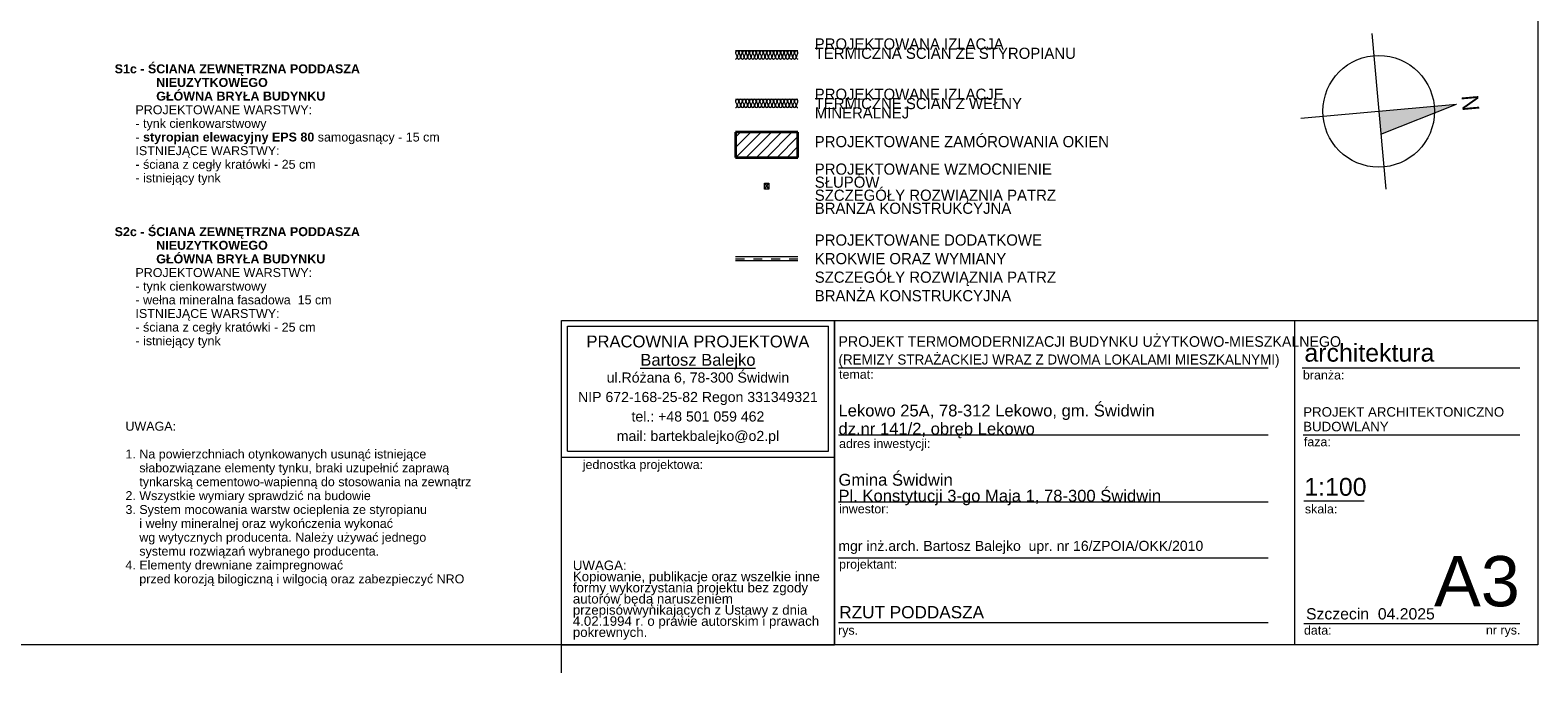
# Model space of a CAD drawing. Extents: x -547885 to -186295, y -25370 to 156194.
# Tile 216 of 256: x -491245 to -464223, y 90744 to 102251. Entities that reach past the tile are written whole.
import ezdxf

# ---------------------------------------------------------------- set-up
doc = ezdxf.new("R2010")
doc.units = 0
doc.header["$MEASUREMENT"] = 0
doc.linetypes.add('Przerywana', pattern=[320, 160, -160])
for name, color, linetype, lineweight in [('Arch konstrukcja dachu_Nr_Pióra__46', 5, 'Continuous', 13), ('Arch opisy_Nr_Pióra__1', 7, 'Continuous', 25), ('Arch opisy_Nr_Pióra__21', 7, 'Continuous', 9), ('Arch opisy_Nr_Pióra__5', 7, 'Continuous', 13), ('ARCH TABELA_Nr_Pióra__1', 7, 'Continuous', 25), ('ARCH TABELA_Nr_Pióra__21', 7, 'Continuous', 9), ('ARCH TABELA_Nr_Pióra__7', 7, 'Continuous', 13), ('Arch tabelki_Nr_Pióra__21', 7, 'Continuous', 9), ('arch wypelnienia_Nr_Pióra__21', 7, 'Continuous', 9), ('Arch zmurowania_Nr_Pióra__21', 7, 'Continuous', 9), ('Arch zmurowania_Nr_Pióra__27', 7, 'Continuous', 35), ('INWENT KONST. DREWNIANA_Nr_Pióra__46', 5, 'Continuous', 13), ('INWENT OPISY_Nr_Pióra__21', 7, 'Continuous', 9)]:
    doc.layers.add(name, color=color, linetype=linetype, lineweight=lineweight)
doc.layers.add('Arch ocieplenie', color=7, linetype='Continuous')
doc.layers.add('Arch zmurowania', color=7, linetype='Continuous')
for name, color, linetype, lineweight, true_color in [('Arch ocieplenie_Nr_Pióra__44', 7, 'Continuous', 9, 0x029e21), ('Arch ocieplenie_Nr_Pióra__9', 7, 'Continuous', 9, 0x3dad99), ('Arch wykończenie_Nr_Pióra__3', 7, 'Continuous', 18, 0xff6600)]:
    doc.layers.add(name, color=color, linetype=linetype, lineweight=lineweight, true_color=true_color)
doc.styles.add('GENERATED_STYLE_10', font='arial.ttf')
doc.styles.add('GENERATED_STYLE_12', font='arial.ttf')
doc.styles.add('GENERATED_STYLE_3', font='arial.ttf')
doc.styles.add('GENERATED_STYLE_7', font='txt')
doc.styles.add('GENERATED_STYLE_8', font='arial.ttf')
doc.styles.add('GENERATED_STYLE_9', font='arial.ttf')

# ---------------------------------------------------------------- blocks, each defined once
blk = doc.blocks.new('Izolacja cieplna 14_246', base_point=(-478603, 100864))
at = {"layer": 'Arch ocieplenie_Nr_Pióra__44', "linetype": 'Continuous'}
for p, q in [((-478601, 100970), (-478575, 100909)), ((-478570, 100909), (-478544, 100970)), ((-478539, 100970), (-478513, 100909)), ((-478507, 100909), (-478482, 100970)), ((-478476, 100970), (-478450, 100909)), ((-478445, 100909), (-478419, 100970)), ((-478414, 100970), (-478388, 100909)), ((-478383, 100909), (-478357, 100970)), ((-478352, 100970), (-478326, 100909)), ((-478321, 100909), (-478295, 100970)), ((-478290, 100970), (-478264, 100909)), ((-478259, 100909), (-478233, 100970)), ((-478227, 100970), (-478202, 100909)), ((-478196, 100909), (-478170, 100970)), ((-478165, 100970), (-478139, 100909)), ((-478134, 100909), (-478108, 100970)), ((-478103, 100970), (-478077, 100909)), ((-478072, 100909), (-478046, 100970)), ((-478041, 100970), (-478015, 100909)), ((-478010, 100909), (-477984, 100970)), ((-477979, 100970), (-477953, 100909)), ((-477947, 100909), (-477922, 100970)), ((-477916, 100970), (-477890, 100909)), ((-477885, 100909), (-477859, 100970)), ((-477854, 100970), (-477828, 100909)), ((-477823, 100909), (-477797, 100970)), ((-477792, 100970), (-477766, 100909)), ((-477761, 100909), (-477735, 100970)), ((-477730, 100970), (-477704, 100909)), ((-477699, 100909), (-477673, 100970)), ((-477667, 100970), (-477642, 100909)), ((-477636, 100909), (-477610, 100970)), ((-477605, 100970), (-477579, 100909)), ((-477574, 100909), (-477548, 100970)), ((-477543, 100970), (-477517, 100909)), ((-477512, 100909), (-477486, 100970))]:
    blk.add_line(p, q, dxfattribs=at)
for centre, start_param, end_param in [((-478572, 100982), 4.299595, 8.266775), ((-478603, 100896), 3.141593, 5.125182), ((-478541, 100896), 1.158004, 5.125183), ((-478510, 100982), 4.299595, 8.266775), ((-478479, 100896), 1.158004, 5.125183), ((-478448, 100982), 4.299595, 8.266775), ((-478417, 100896), 1.158004, 5.125183), ((-478386, 100982), 4.299595, 8.266775), ((-478354, 100896), 1.158004, 5.125183), ((-478323, 100982), 4.299595, 8.266775), ((-478292, 100896), 1.158004, 5.125183), ((-478261, 100982), 4.299595, 8.266775), ((-478230, 100896), 1.158004, 5.125183), ((-478199, 100982), 4.299595, 8.266775), ((-478168, 100896), 1.158004, 5.125183), ((-478137, 100982), 4.299595, 8.266775), ((-478106, 100896), 1.158004, 5.125183), ((-478074, 100982), 4.299595, 8.266775), ((-478043, 100896), 1.158004, 5.125183), ((-478012, 100982), 4.299595, 8.266775), ((-477981, 100896), 1.158004, 5.125183), ((-477950, 100982), 4.299595, 8.266775), ((-477919, 100896), 1.158004, 5.125183), ((-477888, 100982), 4.299595, 8.266775), ((-477857, 100896), 1.158004, 5.125183), ((-477826, 100982), 4.299595, 8.266775), ((-477794, 100896), 1.158004, 5.125183), ((-477763, 100982), 4.299595, 8.266775), ((-477732, 100896), 1.158004, 5.125183), ((-477701, 100982), 4.299595, 8.266775), ((-477670, 100896), 1.158004, 5.125183), ((-477639, 100982), 4.299595, 8.266775), ((-477608, 100896), 1.158004, 5.125183), ((-477577, 100982), 4.299595, 8.266775), ((-477546, 100896), 1.158004, 5.125183), ((-477514, 100982), 4.299595, 8.266775), ((-477483, 100896), 1.158004, 3.141593)]:
    blk.add_ellipse(centre, major_axis=(0, 31.9), ratio=0.975218, start_param=start_param, end_param=end_param, dxfattribs=at)
blk = doc.blocks.new('Izolacja cieplna 14_247', base_point=(-478603, 101734))
at = {"layer": 'Arch ocieplenie_Nr_Pióra__9', "linetype": 'Continuous'}
for p, q in [((-478601, 101840), (-478575, 101779)), ((-478570, 101779), (-478544, 101840)), ((-478539, 101840), (-478513, 101779)), ((-478507, 101779), (-478482, 101840)), ((-478476, 101840), (-478450, 101779)), ((-478445, 101779), (-478419, 101840)), ((-478414, 101840), (-478388, 101779)), ((-478383, 101779), (-478357, 101840)), ((-478352, 101840), (-478326, 101779)), ((-478321, 101779), (-478295, 101840)), ((-478290, 101840), (-478264, 101779)), ((-478259, 101779), (-478233, 101840)), ((-478227, 101840), (-478202, 101779)), ((-478196, 101779), (-478170, 101840)), ((-478165, 101840), (-478139, 101779)), ((-478134, 101779), (-478108, 101840)), ((-478103, 101840), (-478077, 101779)), ((-478072, 101779), (-478046, 101840)), ((-478041, 101840), (-478015, 101779)), ((-478010, 101779), (-477984, 101840)), ((-477979, 101840), (-477953, 101779)), ((-477947, 101779), (-477922, 101840)), ((-477916, 101840), (-477890, 101779)), ((-477885, 101779), (-477859, 101840)), ((-477854, 101840), (-477828, 101779)), ((-477823, 101779), (-477797, 101840)), ((-477792, 101840), (-477766, 101779)), ((-477761, 101779), (-477735, 101840)), ((-477730, 101840), (-477704, 101779)), ((-477699, 101779), (-477673, 101840)), ((-477667, 101840), (-477642, 101779)), ((-477636, 101779), (-477610, 101840)), ((-477605, 101840), (-477579, 101779)), ((-477574, 101779), (-477548, 101840)), ((-477543, 101840), (-477517, 101779)), ((-477512, 101779), (-477486, 101840))]:
    blk.add_line(p, q, dxfattribs=at)
for centre, start_param, end_param in [((-478572, 101852), 4.299595, 8.266775), ((-478510, 101852), 4.299595, 8.266775), ((-478448, 101852), 4.299595, 8.266775), ((-478386, 101852), 4.299595, 8.266775), ((-478323, 101852), 4.299595, 8.266775), ((-478261, 101852), 4.299595, 8.266775), ((-478199, 101852), 4.299595, 8.266775), ((-478137, 101852), 4.299595, 8.266775), ((-478074, 101852), 4.299595, 8.266775), ((-478012, 101852), 4.299595, 8.266775), ((-477950, 101852), 4.299595, 8.266775), ((-477888, 101852), 4.299595, 8.266775), ((-477826, 101852), 4.299595, 8.266775), ((-477763, 101852), 4.299595, 8.266775), ((-477701, 101852), 4.299595, 8.266775), ((-477639, 101852), 4.299595, 8.266775), ((-477577, 101852), 4.299595, 8.266775), ((-477514, 101852), 4.299595, 8.266775), ((-478603, 101766), 3.141593, 5.125182), ((-478541, 101766), 1.158004, 5.125183), ((-478479, 101766), 1.158004, 5.125183), ((-478417, 101766), 1.158004, 5.125183), ((-478354, 101766), 1.158004, 5.125183), ((-478292, 101766), 1.158004, 5.125183), ((-478230, 101766), 1.158004, 5.125183), ((-478168, 101766), 1.158004, 5.125183), ((-478106, 101766), 1.158004, 5.125183), ((-478043, 101766), 1.158004, 5.125183), ((-477981, 101766), 1.158004, 5.125183), ((-477919, 101766), 1.158004, 5.125183), ((-477857, 101766), 1.158004, 5.125183), ((-477794, 101766), 1.158004, 5.125183), ((-477732, 101766), 1.158004, 5.125183), ((-477670, 101766), 1.158004, 5.125183), ((-477608, 101766), 1.158004, 5.125183), ((-477546, 101766), 1.158004, 5.125183), ((-477483, 101766), 1.158004, 3.141593)]:
    blk.add_ellipse(centre, major_axis=(0, 31.9), ratio=0.975218, start_param=start_param, end_param=end_param, dxfattribs=at)
blk = doc.blocks.new('Ściana_45', base_point=(-478603, 100199))
at = {"layer": 'Arch zmurowania_Nr_Pióra__21', "linetype": 'Continuous'}
h = blk.add_hatch(dxfattribs=at)
h.set_pattern_fill('Common_Brick', color=256, style=0, pattern_type=2)
h.set_pattern_definition([(45, (0, 0), (-91.923878, 91.923878), [])])
h.paths.add_polyline_path([(-478603, 99974), (-477483, 99974), (-477483, 100424), (-478603, 100424)], flags=0)
at = {"layer": 'Arch zmurowania_Nr_Pióra__27', "linetype": 'Continuous'}
for p, q in [((-477483, 100424), (-478603, 100424)), ((-478603, 100424), (-478603, 99974)), ((-477483, 99974), (-477483, 100424)), ((-478603, 99974), (-477483, 99974))]:
    blk.add_line(p, q, dxfattribs=at)

msp = doc.modelspace()

# ---------------------------------------------------------------- hatches: boundary and pattern name
at = {"layer": 'arch wypelnienia_Nr_Pióra__21', "linetype": 'Continuous'}
msp.add_hatch(color=256, dxfattribs=at).paths.add_polyline_path([(-465681.7, 100924.4), (-467039.2, 100390.5), (-467076, 100798.9)], flags=0)

# ---------------------------------------------------------------- linework, layer by layer
at = {"layer": 'Arch konstrukcja dachu_Nr_Pióra__46', "linetype": 'Continuous'}
for p, q in [((-478083.4, 99513.8), (-478003.4, 99403.8)), ((-478083.4, 99403.8), (-478003.4, 99513.8)), ((-478083.4, 99513.8), (-478003.4, 99513.8)), ((-478083.4, 99403.8), (-478083.4, 99513.8)), ((-478003.4, 99513.8), (-478003.4, 99403.8)), ((-478003.4, 99403.8), (-478083.4, 99403.8))]:
    msp.add_line(p, q, dxfattribs=at)
at = {"layer": 'ARCH TABELA_Nr_Pióra__21', "linetype": 'Continuous'}
for p, q in [((-464223.3, 119694.2), (-464223.3, 91244.2)), ((-467201.6, 102193.2), (-466950.5, 99404.5)), ((-468470.4, 100673.3), (-465681.7, 100924.4)), ((-467039.2, 100390.5), (-465681.7, 100924.4)), ((-481723.3, 91244.2), (-481723.3, 97055.3)), ((-481723.3, 97055.3), (-476829.7, 97055.3)), ((-481723.3, 94608.5), (-481723.3, 97055.3)), ((-481723.3, 97055.3), (-464223.3, 97055.3)), ((-476829.7, 97055.3), (-476829.7, 91244.2)), ((-476829.7, 94608.5), (-476829.7, 97055.3)), ((-468585, 97055.3), (-468585, 91244.2)), ((-464223.3, 97055.3), (-464223.3, 91244.2)), ((-481616.9, 94714.9), (-481616.9, 96949)), ((-481616.9, 96949), (-476936.1, 96949)), ((-476936.1, 94714.9), (-476936.1, 96949)), ((-476829.7, 91244.2), (-476829.7, 96655.3)), ((-476757.5, 96205.3), (-469057.7, 96205.3)), ((-468445.7, 96205.3), (-464546.4, 96205.3)), ((-476757.5, 95005.3), (-469057.7, 95005.3)), ((-468428.3, 95005.3), (-464546.4, 95005.3)), ((-481723.3, 94608.5), (-476829.7, 94608.5)), ((-481616.9, 94714.9), (-476936.1, 94714.9)), ((-476757.5, 93805.3), (-469057.7, 93805.3)), ((-468416.5, 93822.7), (-467336.8, 93822.7)), ((-476757.5, 92805.3), (-469057.7, 92805.3)), ((-476757.5, 91644.2), (-469057.7, 91644.2)), ((-468416.5, 91626.6), (-466134.7, 91626.6)), ((-466134.7, 91626.6), (-464546.4, 91626.6)), ((-464223.3, 91244.2), (-504973.3, 91244.2)), ((-481723.3, 91244.2), (-476829.7, 91244.2)), ((-481723.3, 90744.2), (-481723.3, 91244.2)), ((-464223.3, 91244.2), (-476829.7, 91244.2))]:
    msp.add_line(p, q, dxfattribs=at)
msp.add_circle((-467076, 100798.9), 1000, dxfattribs=at)
at = {"layer": 'Arch wykończenie_Nr_Pióra__3', "linetype": 'Continuous'}
for p, q in [((-478603.4, 101884.4), (-477483.4, 101884.4)), ((-478603.4, 101014.4), (-477483.4, 101014.4))]:
    msp.add_line(p, q, dxfattribs=at)
at = {"layer": 'INWENT KONST. DREWNIANA_Nr_Pióra__46', "linetype": 'Continuous'}
for p, q in [((-477483.4, 98191.3), (-478603.4, 98191.3)), ((-478603.4, 98126.3), (-477483.4, 98126.3))]:
    msp.add_line(p, q, dxfattribs=at)
at = {"layer": 'INWENT KONST. DREWNIANA_Nr_Pióra__46', "linetype": 'Przerywana'}
msp.add_line((-478603.4, 98158.8), (-477483.4, 98158.8), dxfattribs=at)

# ---------------------------------------------------------------- block references
at = {"layer": 'Arch ocieplenie', "color": 104, "linetype": 'Continuous', "lineweight": 13, "true_color": 0x029e21}
for name, p in [('Izolacja cieplna 14_247', (-478603.4, 101734.4)), ('Izolacja cieplna 14_246', (-478603.4, 100864.4))]:
    msp.add_blockref(name, p, dxfattribs=at)
at = {"layer": 'Arch zmurowania'}
msp.add_blockref('Ściana_45', (-478603.4, 100199.1), dxfattribs=at)

# ---------------------------------------------------------------- texts
at = {"layer": 'Arch opisy_Nr_Pióra__1', "linetype": 'Continuous', "insert": (-489729.9, 98723.5), "char_height": 160, "width": 7802.027, "attachment_point": 1, "line_spacing_factor": 0.915729, "style": 'GENERATED_STYLE_10'}
msp.add_mtext('\\A1;{\\fArial|b1|i0|c0|p38;S2c - ŚCIANA ZEWNĘTRZNA PODDASZA\\P            NIEUZYTKOWEGO\\P            GŁÓWNA BRYŁA BUDYNKU\\P\\fArial|b0|i0|c0|p38;      PROJEKTOWANE WARSTWY:\\P      - tynk cienkowarstwowy\\P      - wełna mineralna fasadowa  15 cm \\P      ISTNIEJĄCE WARSTWY:\\P      - ściana z cegły kratówki - 25 cm\\P      - istniejący tynk}', dxfattribs=at)
at = {"layer": 'Arch opisy_Nr_Pióra__21', "linetype": 'Continuous', "insert": (-489536.6, 92297.3), "char_height": 160, "width": 7166.085, "attachment_point": 7, "line_spacing_factor": 0.931645, "style": 'GENERATED_STYLE_12'}
msp.add_mtext('{UWAGA:\\P\\P1. Na powierzchniach otynkowanych usunąć istniejące  \\P    słabozwiązane elementy tynku, braki uzupełnić zaprawą \\P    tynkarską cementowo-wapienną do stosowania na zewnątrz\\P2. Wszystkie wymiary sprawdzić na budowie\\P3. System mocowania warstw ocieplenia ze styropianu \\P    i wełny mineralnej oraz wykończenia wykonać \\P    wg wytycznych producenta. Należy używać jednego \\P    systemu rozwiązań wybranego producenta.\\P4. Elementy drewniane zaimpregnować\\P    przed korozją bilogiczną i wilgocią oraz zabezpieczyć NRO}', dxfattribs=at)
at = {"layer": 'Arch opisy_Nr_Pióra__5', "linetype": 'Continuous', "insert": (-489729.9, 101639.2), "char_height": 160, "width": 7802.027, "attachment_point": 1, "line_spacing_factor": 0.915795, "style": 'GENERATED_STYLE_10'}
msp.add_mtext('\\A1;{\\fArial|b1|i0|c0|p38;S1c - ŚCIANA ZEWNĘTRZNA PODDASZA\\P            NIEUZYTKOWEGO\\P            GŁÓWNA BRYŁA BUDYNKU\\P\\fArial|b0|i0|c0|p38;      PROJEKTOWANE WARSTWY:\\P      - tynk cienkowarstwowy\\P      - \\fArial|b1|i0|c0|p38;styropian elewacyjny EPS 80\\fArial|b0|i0|c0|p38; samogasnący - 15 cm  \\P      ISTNIEJĄCE WARSTWY:\\P      - ściana z cegły kratówki - 25 cm\\P      - istniejący tynk}', dxfattribs=at)
at = {"layer": 'ARCH TABELA_Nr_Pióra__1', "linetype": 'Continuous'}
for s, insert, char_height, attachment_point, line_spacing_factor, style in [('{\\pt22542.7;PROJEKT TERMOMODERNIZACJI BUDYNKU UŻYTKOWO-MIESZKALNEGO\\P\\pt22542.7;\\H0.947368x;(REMIZY STRAŻACKIEJ WRAZ Z DWOMA LOKALAMI MIESZKALNYMI)}', (-476757.5, 96210.1), 190, 7, 1.033421, 'GENERATED_STYLE_7'), ('{PROJEKT ARCHITEKTONICZNO\\PBUDOWLANY}', (-468428.3, 95500.8), 170, 1, 0.923713, 'GENERATED_STYLE_8')]:
    msp.add_mtext(s, dxfattribs=dict(at, insert=insert, char_height=char_height, attachment_point=attachment_point, line_spacing_factor=line_spacing_factor, style=style))
at = {"layer": 'ARCH TABELA_Nr_Pióra__1', "linetype": 'Continuous', "insert": (-476743.7, 91939.6), "char_height": 220, "attachment_point": 1, "style": 'GENERATED_STYLE_9'}
msp.add_mtext('{RZUT PODDASZA}', dxfattribs=at)
at = {"layer": 'ARCH TABELA_Nr_Pióra__21', "linetype": 'Continuous', "insert": (-476757.5, 93744.1), "char_height": 212.766, "attachment_point": 7, "line_spacing_factor": 0.807442, "style": 'GENERATED_STYLE_8'}
msp.add_mtext('{Gmina Świdwin\\PPl. Konstytucji 3-go Maja 1, 78-300 Świdwin}', dxfattribs=at)
at = {"layer": 'ARCH TABELA_Nr_Pióra__7', "linetype": 'Continuous', "char_height": 212.766}
for s, insert, attachment_point, line_spacing_factor, style in [('{PRACOWNIA PROJEKTOWA\\P\\LBartosz Balejko}', (-479276.5, 96784), 2, 0.926719, 'GENERATED_STYLE_3'), ('{Lekowo 25A, 78-312 Lekowo, gm. Świdwin\\Pdz.nr 141/2, obręb Lekowo}', (-476757.5, 94944.1), 7, 0.918867, 'GENERATED_STYLE_8')]:
    msp.add_mtext(s, dxfattribs=dict(at, insert=insert, attachment_point=attachment_point, line_spacing_factor=line_spacing_factor, style=style))
at = {"layer": 'ARCH TABELA_Nr_Pióra__7', "linetype": 'Continuous', "style": 'GENERATED_STYLE_8'}
for s, insert, char_height, attachment_point in [('{architektura}', (-468407, 96635), 319.16, 1), ('{temat:}', (-476746.8, 96168.9), 159.58, 1), ('{branża:}', (-468433.9, 96156.6), 159.58, 1), ('{adres inwestycji:}', (-476746.8, 94929.2), 159.58, 1), ('{faza:}', (-468416.5, 94960.3), 159.58, 1), ('{jednostka projektowa:}', (-481340.4, 94553.9), 159.58, 1), ('{1:100}', (-468409.1, 94233.9), 319.16, 1), ('{inwestor:}', (-476746.8, 93760.3), 159.58, 1), ('{skala:}', (-468398.8, 93758.4), 159.58, 1), ('{mgr inż.arch. Bartosz Balejko  upr. nr 16/ZPOIA/OKK/2010}', (-476759.7, 93107.2), 180, 1), ('{projektant:}', (-476746.8, 92768.9), 159.58, 1), ('{A3}', (-464546.4, 92835.1), 900, 3), ('{Szczecin  04.2025}', (-468377.8, 91901.5), 202.128, 1), ('{rys.}', (-476764.7, 91587), 159.58, 1), ('{data:}', (-468415.1, 91587), 159.58, 1), ('{nr rys.}', (-465154.3, 91590.1), 159.58, 1)]:
    msp.add_mtext(s, dxfattribs=dict(at, insert=insert, char_height=char_height, attachment_point=attachment_point))
for s, insert, char_height, width, attachment_point, line_spacing_factor in [('{ul.Różana 6, 78-300 Świdwin\\PNIP 672-168-25-82 Regon 331349321\\Ptel.: +48 501 059 462\\Pmail: bartekbalejko@o2.pl}', (-479276.5, 96122.1), 180.852, 4680.851, 2, 1.156383), ('{UWAGA:\\PKopiowanie, publikacje oraz wszelkie inne formy wykorzystania projektu bez zgody autorów będą naruszeniem przepisówwynikających z Ustawy z dnia 4.02.1994 r. o prawie autorskim i prawach pokrewnych.}', (-481518.2, 92753.9), 170.2128, 4483.408, 1, 0.703415)]:
    msp.add_mtext(s, dxfattribs=dict(at, insert=insert, char_height=char_height, width=width, attachment_point=attachment_point, line_spacing_factor=line_spacing_factor))
at = {"layer": 'Arch tabelki_Nr_Pióra__21', "linetype": 'Continuous', "insert": (-465283, 100960.3), "char_height": 300, "attachment_point": 2, "rotation": 275.14546, "style": 'GENERATED_STYLE_7'}
msp.add_mtext('{N}', dxfattribs=at)
at = {"layer": 'INWENT OPISY_Nr_Pióra__21', "linetype": 'Continuous', "char_height": 200, "width": 4861.522, "attachment_point": 1, "style": 'GENERATED_STYLE_7'}
for s, insert, line_spacing_factor in [('{PROJEKTOWANA IZLACJA TERMICZNA ŚCIAN ZE STYROPIANU}', (-477183.4, 102104.7), 0.500942), ('{PROJEKTOWANE IZLACJE TERMICZNE ŚCIAN Z WEŁNY MINERALNEJ}', (-477183.4, 101204.7), 0.500942), ('{PROJEKTOWANE WZMOCNIENIE SŁUPÓW\\PSZCZEGÓŁY ROZWIĄZNIA PATRZ \\PBRANŻA KONSTRUKCYJNA}', (-477182.8, 99863.7), 0.701227), ('{PROJEKTOWANE DODATKOWE\\PKROKWIE ORAZ WYMIANY\\PSZCZEGÓŁY ROZWIĄZNIA PATRZ \\PBRANŻA KONSTRUKCYJNA}', (-477182.8, 98593.8), 0.997293)]:
    msp.add_mtext(s, dxfattribs=dict(at, insert=insert, line_spacing_factor=line_spacing_factor))
at = {"layer": 'INWENT OPISY_Nr_Pióra__21', "linetype": 'Continuous', "insert": (-477183.4, 100356), "char_height": 200, "attachment_point": 1, "style": 'GENERATED_STYLE_7'}
msp.add_mtext('{PROJEKTOWANE ZAMÓROWANIA OKIEN}', dxfattribs=at)

doc.saveas('drawing.dxf')
